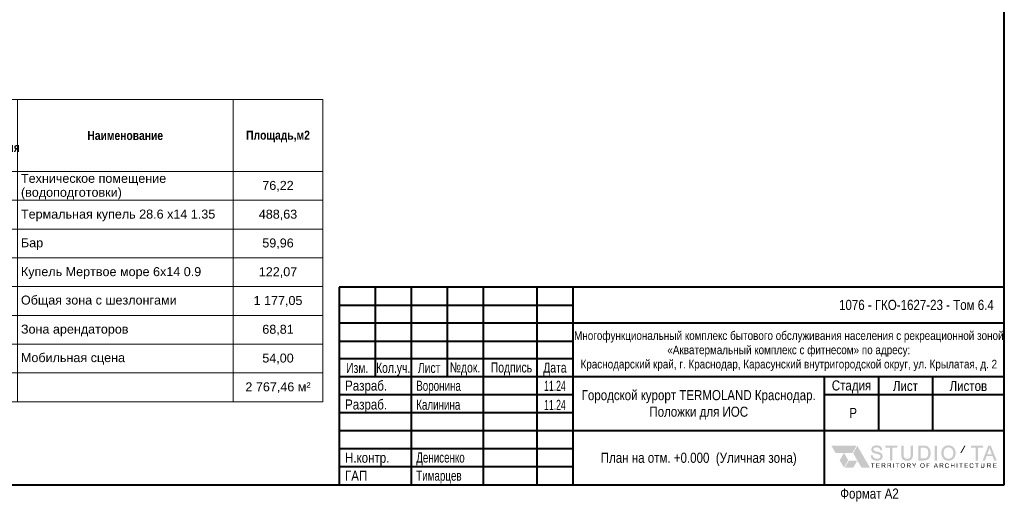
# Model space of a CAD drawing. Header units: millimetres. Extents: x 0 to 1396, y 0 to 589.
# Tile 2 of 23: x 141 to 415, y 0 to 134. Entities that reach past the tile are written whole.
import ezdxf
from ezdxf.xclip import XClip

# ---------------------------------------------------------------- set-up
doc = ezdxf.new("R2010")
doc.units = ezdxf.units.MM
doc.header["$MEASUREMENT"] = 0
doc.header["$XCLIPFRAME"] = 0
doc.styles.add('СГЕНЕРИР_СТИЛЬ_1', font='txt')
doc.styles.add('СГЕНЕРИР_СТИЛЬ_2', font='txt')
doc.styles.add('СГЕНЕРИР_СТИЛЬ_3', font='txt')

# ---------------------------------------------------------------- blocks, each defined once
blk = doc.blocks.new('Чертеж_1_1', base_point=(124.47, 64.34))
at = {"color": 7, "linetype": 'Continuous', "lineweight": 15}
for p, q in [((23.47, 112.13), (123.47, 112.13)), ((23.47, 112.13), (23.47, 92.13)), ((38.47, 112.13), (38.47, 92.13)), ((98.47, 112.13), (98.47, 92.13)), ((123.47, 112.13), (123.47, 92.13)), ((125.47, 112.13), (225.47, 112.13)), ((125.47, 112.13), (125.47, 92.13)), ((140.47, 112.13), (140.47, 92.13)), ((200.47, 112.13), (200.47, 92.13)), ((225.47, 112.13), (225.47, 92.13)), ((23.47, 92.13), (38.47, 92.13)), ((23.47, 92.13), (38.47, 92.13)), ((23.47, 92.13), (23.47, 84.13)), ((38.47, 92.13), (38.47, 84.13)), ((38.47, 92.13), (98.47, 92.13)), ((38.47, 92.13), (98.47, 92.13)), ((38.47, 92.13), (38.47, 84.13)), ((98.47, 92.13), (98.47, 84.13)), ((98.47, 92.13), (123.47, 92.13)), ((98.47, 92.13), (123.47, 92.13)), ((98.47, 92.13), (98.47, 84.13)), ((123.47, 92.13), (123.47, 84.13)), ((125.47, 92.13), (140.47, 92.13)), ((125.47, 92.13), (140.47, 92.13)), ((125.47, 92.13), (125.47, 84.13)), ((140.47, 92.13), (140.47, 84.13)), ((140.47, 92.13), (200.47, 92.13)), ((140.47, 92.13), (200.47, 92.13)), ((140.47, 92.13), (140.47, 84.13)), ((200.47, 92.13), (200.47, 84.13)), ((200.47, 92.13), (225.47, 92.13)), ((200.47, 92.13), (225.47, 92.13)), ((200.47, 92.13), (200.47, 84.13)), ((225.47, 92.13), (225.47, 84.13)), ((23.47, 84.13), (38.47, 84.13)), ((23.47, 84.13), (38.47, 84.13)), ((23.47, 84.13), (23.47, 76.13)), ((38.47, 84.13), (38.47, 76.13)), ((38.47, 84.13), (98.47, 84.13)), ((38.47, 84.13), (98.47, 84.13)), ((38.47, 84.13), (38.47, 76.13)), ((98.47, 84.13), (98.47, 76.13)), ((98.47, 84.13), (123.47, 84.13)), ((98.47, 84.13), (123.47, 84.13)), ((98.47, 84.13), (98.47, 76.13)), ((123.47, 84.13), (123.47, 76.13)), ((125.47, 84.13), (140.47, 84.13)), ((125.47, 84.13), (140.47, 84.13)), ((125.47, 84.13), (125.47, 76.13)), ((140.47, 84.13), (140.47, 76.13)), ((140.47, 84.13), (200.47, 84.13)), ((140.47, 84.13), (200.47, 84.13)), ((140.47, 84.13), (140.47, 76.13)), ((200.47, 84.13), (200.47, 76.13)), ((200.47, 84.13), (225.47, 84.13)), ((200.47, 84.13), (225.47, 84.13)), ((200.47, 84.13), (200.47, 76.13)), ((225.47, 84.13), (225.47, 76.13)), ((23.47, 76.13), (38.47, 76.13)), ((23.47, 76.13), (38.47, 76.13)), ((23.47, 76.13), (23.47, 68.13)), ((38.47, 76.13), (38.47, 68.13)), ((38.47, 76.13), (98.47, 76.13)), ((38.47, 76.13), (98.47, 76.13)), ((38.47, 76.13), (38.47, 68.13)), ((98.47, 76.13), (98.47, 68.13)), ((98.47, 76.13), (123.47, 76.13)), ((98.47, 76.13), (123.47, 76.13)), ((98.47, 76.13), (98.47, 68.13)), ((123.47, 76.13), (123.47, 68.13)), ((125.47, 76.13), (140.47, 76.13)), ((125.47, 76.13), (140.47, 76.13)), ((125.47, 76.13), (125.47, 68.13)), ((140.47, 76.13), (140.47, 68.13)), ((140.47, 76.13), (200.47, 76.13)), ((140.47, 76.13), (200.47, 76.13)), ((140.47, 76.13), (140.47, 68.13)), ((200.47, 76.13), (200.47, 68.13)), ((200.47, 76.13), (225.47, 76.13)), ((200.47, 76.13), (225.47, 76.13)), ((200.47, 76.13), (200.47, 68.13)), ((225.47, 76.13), (225.47, 68.13)), ((23.47, 68.13), (38.47, 68.13)), ((23.47, 68.13), (38.47, 68.13)), ((23.47, 68.13), (23.47, 60.13)), ((38.47, 68.13), (38.47, 60.13)), ((38.47, 68.13), (98.47, 68.13)), ((38.47, 68.13), (98.47, 68.13)), ((38.47, 68.13), (38.47, 60.13)), ((98.47, 68.13), (98.47, 60.13)), ((98.47, 68.13), (123.47, 68.13)), ((98.47, 68.13), (123.47, 68.13)), ((98.47, 68.13), (98.47, 60.13)), ((123.47, 68.13), (123.47, 60.13)), ((125.47, 68.13), (140.47, 68.13)), ((125.47, 68.13), (140.47, 68.13)), ((125.47, 68.13), (125.47, 60.13)), ((140.47, 68.13), (140.47, 60.13)), ((140.47, 68.13), (200.47, 68.13)), ((140.47, 68.13), (200.47, 68.13)), ((140.47, 68.13), (140.47, 60.13)), ((200.47, 68.13), (200.47, 60.13)), ((200.47, 68.13), (225.47, 68.13)), ((200.47, 68.13), (225.47, 68.13)), ((200.47, 68.13), (200.47, 60.13)), ((225.47, 68.13), (225.47, 60.13)), ((23.47, 60.13), (38.47, 60.13)), ((23.47, 60.13), (38.47, 60.13)), ((23.47, 60.13), (23.47, 52.13)), ((38.47, 60.13), (38.47, 52.13)), ((38.47, 60.13), (98.47, 60.13)), ((38.47, 60.13), (98.47, 60.13)), ((38.47, 60.13), (38.47, 52.13)), ((98.47, 60.13), (98.47, 52.13)), ((98.47, 60.13), (123.47, 60.13)), ((98.47, 60.13), (123.47, 60.13)), ((98.47, 60.13), (98.47, 52.13)), ((123.47, 60.13), (123.47, 52.13)), ((125.47, 60.13), (140.47, 60.13)), ((125.47, 60.13), (140.47, 60.13)), ((125.47, 60.13), (125.47, 52.13)), ((140.47, 60.13), (140.47, 52.13)), ((140.47, 60.13), (200.47, 60.13)), ((140.47, 60.13), (200.47, 60.13)), ((140.47, 60.13), (140.47, 52.13)), ((200.47, 60.13), (200.47, 52.13)), ((200.47, 60.13), (225.47, 60.13)), ((200.47, 60.13), (225.47, 60.13)), ((200.47, 60.13), (200.47, 52.13)), ((225.47, 60.13), (225.47, 52.13)), ((23.47, 52.13), (38.47, 52.13)), ((23.47, 52.13), (38.47, 52.13)), ((23.47, 52.13), (23.47, 44.13)), ((38.47, 52.13), (38.47, 44.13)), ((38.47, 52.13), (98.47, 52.13)), ((38.47, 52.13), (98.47, 52.13)), ((38.47, 52.13), (38.47, 44.13)), ((98.47, 52.13), (98.47, 44.13)), ((98.47, 52.13), (123.47, 52.13)), ((98.47, 52.13), (123.47, 52.13)), ((98.47, 52.13), (98.47, 44.13)), ((123.47, 52.13), (123.47, 44.13)), ((125.47, 52.13), (140.47, 52.13)), ((125.47, 52.13), (140.47, 52.13)), ((125.47, 52.13), (125.47, 44.13)), ((140.47, 52.13), (140.47, 44.13)), ((140.47, 52.13), (200.47, 52.13)), ((140.47, 52.13), (200.47, 52.13)), ((140.47, 52.13), (140.47, 44.13)), ((200.47, 52.13), (200.47, 44.13)), ((200.47, 52.13), (225.47, 52.13)), ((200.47, 52.13), (225.47, 52.13)), ((200.47, 52.13), (200.47, 44.13)), ((225.47, 52.13), (225.47, 44.13)), ((23.47, 44.13), (38.47, 44.13)), ((23.47, 44.13), (38.47, 44.13)), ((23.47, 44.13), (23.47, 36.13)), ((38.47, 44.13), (38.47, 36.13)), ((38.47, 44.13), (98.47, 44.13)), ((38.47, 44.13), (98.47, 44.13)), ((38.47, 44.13), (38.47, 36.13)), ((98.47, 44.13), (98.47, 36.13)), ((98.47, 44.13), (123.47, 44.13)), ((98.47, 44.13), (123.47, 44.13)), ((98.47, 44.13), (98.47, 36.13)), ((123.47, 44.13), (123.47, 36.13)), ((125.47, 44.13), (140.47, 44.13)), ((125.47, 44.13), (140.47, 44.13)), ((125.47, 44.13), (125.47, 36.13)), ((140.47, 44.13), (140.47, 36.13)), ((140.47, 44.13), (200.47, 44.13)), ((140.47, 44.13), (200.47, 44.13)), ((140.47, 44.13), (140.47, 36.13)), ((200.47, 44.13), (200.47, 36.13)), ((200.47, 44.13), (225.47, 44.13)), ((200.47, 44.13), (225.47, 44.13)), ((200.47, 44.13), (200.47, 36.13)), ((225.47, 44.13), (225.47, 36.13)), ((23.47, 36.13), (38.47, 36.13)), ((23.47, 36.13), (38.47, 36.13)), ((23.47, 36.13), (23.47, 28.13)), ((38.47, 36.13), (38.47, 28.13)), ((38.47, 36.13), (98.47, 36.13)), ((38.47, 36.13), (98.47, 36.13)), ((38.47, 36.13), (38.47, 28.13)), ((98.47, 36.13), (98.47, 28.13)), ((98.47, 36.13), (123.47, 36.13)), ((98.47, 36.13), (123.47, 36.13)), ((98.47, 36.13), (98.47, 28.13)), ((123.47, 36.13), (123.47, 28.13)), ((125.47, 36.13), (140.47, 36.13)), ((125.47, 36.13), (125.47, 28.13)), ((140.47, 36.13), (140.47, 28.13)), ((140.47, 36.13), (200.47, 36.13)), ((140.47, 36.13), (140.47, 28.13)), ((200.47, 36.13), (200.47, 28.13)), ((200.47, 36.13), (225.47, 36.13)), ((200.47, 36.13), (200.47, 28.13)), ((225.47, 36.13), (225.47, 28.13)), ((23.47, 28.13), (38.47, 28.13)), ((23.47, 28.13), (38.47, 28.13)), ((23.47, 28.13), (23.47, 20.13)), ((38.47, 28.13), (38.47, 20.13)), ((38.47, 28.13), (98.47, 28.13)), ((38.47, 28.13), (98.47, 28.13)), ((38.47, 28.13), (38.47, 20.13)), ((98.47, 28.13), (98.47, 20.13)), ((98.47, 28.13), (123.47, 28.13)), ((98.47, 28.13), (123.47, 28.13)), ((98.47, 28.13), (98.47, 20.13)), ((123.47, 28.13), (123.47, 20.13)), ((125.47, 28.13), (140.47, 28.13)), ((140.47, 28.13), (200.47, 28.13)), ((200.47, 28.13), (225.47, 28.13)), ((23.47, 20.13), (38.47, 20.13)), ((38.47, 20.13), (98.47, 20.13)), ((98.47, 20.13), (123.47, 20.13))]:
    blk.add_line(p, q, dxfattribs=at)
at = {"color": 7, "linetype": 'Continuous', "lineweight": 15, "char_height": 2.5}
for s, insert, width, attachment_point, line_spacing_factor, style in [('\\A1;{\\pqc;\\fArial Narrow|b1|i0|c204|p34;Номер помещения}', (30.97, 102.14), 13, 5, 1.782497, 'СГЕНЕРИР_СТИЛЬ_2'), ('\\A1;{\\pqc;\\fArial Narrow|b1|i0|c204|p34;Номер помещения}', (132.97, 102.14), 13, 5, 1.782497, 'СГЕНЕРИР_СТИЛЬ_2'), ('\\A1;{\\pql;\\fArial|b0|i0|c204|p38;Техническое помещение (водоподготовки)}', (141.47, 87.91), 58, 4, 0.930952, 'СГЕНЕРИР_СТИЛЬ_3')]:
    blk.add_mtext(s, dxfattribs=dict(at, insert=insert, width=width, attachment_point=attachment_point, line_spacing_factor=line_spacing_factor, style=style))
for s, insert, attachment_point, style in [('\\A1;{\\pqc;\\fArial Narrow|b1|i0|c204|p34;Наименование}', (68.47, 102.12), 5, 'СГЕНЕРИР_СТИЛЬ_2'), ('\\A1;{\\pqc;\\fArial Narrow|b1|i0|c204|p34;Площадь,м2}', (110.97, 101.86), 5, 'СГЕНЕРИР_СТИЛЬ_2'), ('\\A1;{\\pqc;\\fArial Narrow|b1|i0|c204|p34;Наименование}', (170.47, 102.12), 5, 'СГЕНЕРИР_СТИЛЬ_2'), ('\\A1;{\\pqc;\\fArial Narrow|b1|i0|c204|p34;Площадь,м2}', (212.97, 101.86), 5, 'СГЕНЕРИР_СТИЛЬ_2'), ('\\A1;{\\pqc;\\fArial|b0|i0|c204|p38;60}', (30.97, 88.25), 5, 'СГЕНЕРИР_СТИЛЬ_3'), ('\\A1;{\\pql;\\fArial|b0|i0|c204|p38;Зона столов}', (39.47, 88.25), 4, 'СГЕНЕРИР_СТИЛЬ_3'), ('\\A1;{\\pqc;\\fArial|b0|i0|c204|p38;246,13}', (110.97, 88.03), 5, 'СГЕНЕРИР_СТИЛЬ_3'), ('\\A1;{\\pqc;\\fArial|b0|i0|c204|p38;69}', (132.97, 88.25), 5, 'СГЕНЕРИР_СТИЛЬ_3'), ('\\A1;{\\pqc;\\fArial|b0|i0|c204|p38;76,22}', (212.97, 88.03), 5, 'СГЕНЕРИР_СТИЛЬ_3'), ('\\A1;{\\pqc;\\fArial|b0|i0|c204|p38;61}', (30.97, 80.25), 5, 'СГЕНЕРИР_СТИЛЬ_3'), ('\\A1;{\\pql;\\fArial|b0|i0|c204|p38;Зона лежаков парных}', (39.47, 79.93), 4, 'СГЕНЕРИР_СТИЛЬ_3'), ('\\A1;{\\pqc;\\fArial|b0|i0|c204|p38;240,08}', (110.97, 80.03), 5, 'СГЕНЕРИР_СТИЛЬ_3'), ('\\A1;{\\pqc;\\fArial|b0|i0|c204|p38;70}', (132.97, 80.25), 5, 'СГЕНЕРИР_СТИЛЬ_3'), ('\\A1;{\\pql;\\fArial|b0|i0|c204|p38;Термальная купель 28.6 х14 1.35}', (141.47, 79.91), 4, 'СГЕНЕРИР_СТИЛЬ_3'), ('\\A1;{\\pqc;\\fArial|b0|i0|c204|p38;488,63}', (212.97, 80.03), 5, 'СГЕНЕРИР_СТИЛЬ_3'), ('\\A1;{\\pqc;\\fArial|b0|i0|c204|p38;62}', (30.97, 72.25), 5, 'СГЕНЕРИР_СТИЛЬ_3'), ('\\A1;{\\pql;\\fArial|b0|i0|c204|p38;Душевая}', (39.47, 71.91), 4, 'СГЕНЕРИР_СТИЛЬ_3'), ('\\A1;{\\pqc;\\fArial|b0|i0|c204|p38;20,97}', (110.97, 72.03), 5, 'СГЕНЕРИР_СТИЛЬ_3'), ('\\A1;{\\pqc;\\fArial|b0|i0|c204|p38;71}', (132.97, 72.27), 5, 'СГЕНЕРИР_СТИЛЬ_3'), ('\\A1;{\\pql;\\fArial|b0|i0|c204|p38;Бар}', (141.47, 71.93), 4, 'СГЕНЕРИР_СТИЛЬ_3'), ('\\A1;{\\pqc;\\fArial|b0|i0|c204|p38;59,96}', (212.97, 72.03), 5, 'СГЕНЕРИР_СТИЛЬ_3'), ('\\A1;{\\pqc;\\fArial|b0|i0|c204|p38;63}', (30.97, 64.25), 5, 'СГЕНЕРИР_СТИЛЬ_3'), ('\\A1;{\\pql;\\fArial|b0|i0|c204|p38;C/у}', (39.47, 63.91), 4, 'СГЕНЕРИР_СТИЛЬ_3'), ('\\A1;{\\pqc;\\fArial|b0|i0|c204|p38;3,03}', (110.97, 64.03), 5, 'СГЕНЕРИР_СТИЛЬ_3'), ('\\A1;{\\pqc;\\fArial|b0|i0|c204|p38;72}', (132.97, 64.27), 5, 'СГЕНЕРИР_СТИЛЬ_3'), ('\\A1;{\\pql;\\fArial|b0|i0|c204|p38;Купель Мертвое море 6х14 0.9}', (141.47, 63.91), 4, 'СГЕНЕРИР_СТИЛЬ_3'), ('\\A1;{\\pqc;\\fArial|b0|i0|c204|p38;122,07}', (212.97, 64.03), 5, 'СГЕНЕРИР_СТИЛЬ_3'), ('\\A1;{\\pqc;\\fArial|b0|i0|c204|p38;64}', (30.97, 56.25), 5, 'СГЕНЕРИР_СТИЛЬ_3'), ('\\A1;{\\pqc;\\fArial|b0|i0|c204|p38;73}', (132.97, 56.25), 5, 'СГЕНЕРИР_СТИЛЬ_3'), ('\\A1;{\\pql;\\fArial|b0|i0|c204|p38;Общая зона с шезлонгами}', (141.47, 56.02), 4, 'СГЕНЕРИР_СТИЛЬ_3'), ('\\A1;{\\pql;\\fArial|b0|i0|c204|p38;Можжевеловая парная}', (39.47, 55.93), 4, 'СГЕНЕРИР_СТИЛЬ_3'), ('\\A1;{\\pqc;\\fArial|b0|i0|c204|p38;40,31}', (110.97, 56.03), 5, 'СГЕНЕРИР_СТИЛЬ_3'), ('\\A1;{\\pqc;\\fArial|b0|i0|c204|p38;1\xa0177,05}', (212.97, 56.03), 5, 'СГЕНЕРИР_СТИЛЬ_3'), ('\\A1;{\\pqc;\\fArial|b0|i0|c204|p38;65}', (30.97, 48.25), 5, 'СГЕНЕРИР_СТИЛЬ_3'), ('\\A1;{\\pqc;\\fArial|b0|i0|c204|p38;40,88}', (110.97, 48.03), 5, 'СГЕНЕРИР_СТИЛЬ_3'), ('\\A1;{\\pqc;\\fArial|b0|i0|c204|p38;74}', (132.97, 48.27), 5, 'СГЕНЕРИР_СТИЛЬ_3'), ('\\A1;{\\pqc;\\fArial|b0|i0|c204|p38;68,81}', (212.97, 48.03), 5, 'СГЕНЕРИР_СТИЛЬ_3'), ('\\A1;{\\pql;\\fArial|b0|i0|c204|p38;Русская "Сталевар"}', (39.47, 47.91), 4, 'СГЕНЕРИР_СТИЛЬ_3'), ('\\A1;{\\pql;\\fArial|b0|i0|c204|p38;Зона арендаторов}', (141.47, 47.93), 4, 'СГЕНЕРИР_СТИЛЬ_3'), ('\\A1;{\\pqc;\\fArial|b0|i0|c204|p38;66}', (30.97, 40.25), 5, 'СГЕНЕРИР_СТИЛЬ_3'), ('\\A1;{\\pql;\\fArial|b0|i0|c204|p38;Душевая}', (39.47, 39.91), 4, 'СГЕНЕРИР_СТИЛЬ_3'), ('\\A1;{\\pqc;\\fArial|b0|i0|c204|p38;39,27}', (110.97, 40.03), 5, 'СГЕНЕРИР_СТИЛЬ_3'), ('\\A1;{\\pqc;\\fArial|b0|i0|c204|p38;75}', (132.97, 40.25), 5, 'СГЕНЕРИР_СТИЛЬ_3'), ('\\A1;{\\pql;\\fArial|b0|i0|c204|p38;Мобильная сцена}', (141.47, 40.02), 4, 'СГЕНЕРИР_СТИЛЬ_3'), ('\\A1;{\\pqc;\\fArial|b0|i0|c204|p38;54,00}', (212.97, 40.03), 5, 'СГЕНЕРИР_СТИЛЬ_3'), ('\\A1;{\\pqc;\\fArial|b0|i0|c204|p38;67}', (30.97, 32.25), 5, 'СГЕНЕРИР_СТИЛЬ_3'), ('\\A1;{\\pql;\\fArial|b0|i0|c204|p38;Минеральная купель}', (39.47, 31.91), 4, 'СГЕНЕРИР_СТИЛЬ_3'), ('\\A1;{\\pqc;\\fArial|b0|i0|c204|p38;44,82}', (110.97, 32.03), 5, 'СГЕНЕРИР_СТИЛЬ_3'), ('\\A1;{\\pqc;\\fArial|b0|i0|c204|p38;2\xa0767,46 м²}', (212.97, 32.03), 5, 'СГЕНЕРИР_СТИЛЬ_3'), ('\\A1;{\\pqc;\\fArial|b0|i0|c204|p38;68}', (30.97, 24.25), 5, 'СГЕНЕРИР_СТИЛЬ_3'), ('\\A1;{\\pql;\\fArial|b0|i0|c204|p38;Минеральная купель}', (39.47, 23.91), 4, 'СГЕНЕРИР_СТИЛЬ_3'), ('\\A1;{\\pqc;\\fArial|b0|i0|c204|p38;45,23}', (110.97, 24.03), 5, 'СГЕНЕРИР_СТИЛЬ_3')]:
    blk.add_mtext(s, dxfattribs=dict(at, insert=insert, attachment_point=attachment_point, style=style))

msp = doc.modelspace()

# ---------------------------------------------------------------- hatches: boundary and pattern name
at = {"linetype": 'Continuous', "lineweight": 0, "true_color": 0x231f20}
for points in [[(368.05, 13.88), (372.75, 13.88), (373.92, 15.92), (366.88, 15.92)], [(370.4, 13.89), (369.22, 11.85), (370.4, 9.8), (371.58, 11.85)], [(372.95, 13.82), (375.29, 9.75), (377.65, 9.75), (374.13, 15.86)], [(380.98, 13.57, 0.077258), (380.76, 13.8, 0.059623), (380.44, 13.99, 0.036105), (380.09, 14.11, 0.014418), (379.54, 14.25, -0.014773), (379.2, 14.34, -0.021601), (378.97, 14.42, -0.033899), (378.83, 14.48, -0.057668), (378.75, 14.53, -0.212638), (378.61, 14.86, -0.120627), (378.66, 15.07, -0.104067), (378.81, 15.25, -0.061899), (378.94, 15.33, -0.046724), (379.09, 15.38, -0.060657), (379.49, 15.42, -0.066992), (379.89, 15.37, -0.105519), (380.17, 15.24, -0.109647), (380.35, 15.01, -0.085537), (380.44, 14.69), (380.44, 14.64), (381.04, 14.69), (381.04, 14.73, 0.136295), (380.83, 15.39, 0.077934), (380.6, 15.65, 0.070636), (380.28, 15.84, 0.055008), (379.91, 15.95, 0.045334), (379.47, 15.98, 0.046215), (379.08, 15.95, 0.052308), (378.71, 15.84, 0.070764), (378.41, 15.67, 0.080072), (378.19, 15.42, 0.146072), (378.01, 14.82, 0.142474), (378.15, 14.3, 0.072182), (378.34, 14.08, 0.059066), (378.6, 13.9, 0.043706), (378.91, 13.78, 0.019273), (379.39, 13.65, -0.007675), (379.85, 13.53, -0.024625), (380.11, 13.45, -0.052577), (380.32, 13.35, -0.083338), (380.45, 13.23, -0.165933), (380.55, 12.92, -0.156774), (380.45, 12.6, -0.081422), (380.31, 12.47, -0.062324), (380.12, 12.37, -0.051377), (379.87, 12.3, -0.041715), (379.59, 12.28, -0.103134), (378.99, 12.39, -0.061102), (378.76, 12.53, -0.079964), (378.6, 12.7, -0.067656), (378.5, 12.91, -0.051181), (378.44, 13.18), (378.44, 13.22), (377.85, 13.17), (377.85, 13.13, 0.139815), (378.08, 12.38, 0.147611), (378.68, 11.88, 0.058477), (379.11, 11.76, 0.043377), (379.62, 11.71, 0.050265), (380.04, 11.76, 0.056917), (380.42, 11.88, 0.067148), (380.73, 12.07, 0.074745), (380.97, 12.34, 0.14483), (381.16, 12.97, 0.149605)], [(381.92, 15.92), (381.92, 15.35), (383.25, 15.35), (383.25, 11.78), (383.88, 11.78), (383.88, 15.35), (385.21, 15.35), (385.21, 15.92)], [(388.98, 15.92), (388.98, 13.54, -0.023917), (388.96, 13.2, -0.034404), (388.92, 12.92, -0.05171), (388.84, 12.7, -0.07789), (388.74, 12.54, -0.071095), (388.6, 12.43, -0.057493), (388.42, 12.35, -0.043565), (388.2, 12.3, -0.032634), (387.94, 12.28, -0.057129), (387.63, 12.32, -0.072737), (387.38, 12.41, -0.173464), (387.06, 12.78, -0.062519), (386.99, 13.09, -0.031028), (386.97, 13.54), (386.97, 15.92), (386.34, 15.92), (386.34, 13.54, 0.037942), (386.38, 12.95, 0.060357), (386.5, 12.5, 0.171578), (387.03, 11.92, 0.072637), (387.45, 11.77, 0.052263), (387.98, 11.71, 0.058866), (388.52, 11.77, 0.080687), (388.95, 11.95, 0.076581), (389.26, 12.21, 0.084109), (389.46, 12.55, 0.05589), (389.57, 12.98, 0.035369), (389.6, 13.54), (389.6, 15.92)], [(395.66, 11.78), (396.28, 11.78), (396.28, 15.92), (395.66, 15.92)], [(403.93, 15.92), (402.76, 13.88), (403.05, 13.88), (404.22, 15.92)], [(405.74, 15.92), (405.74, 15.35), (407.07, 15.35), (407.07, 11.78), (407.7, 11.78), (407.7, 15.35), (409.03, 15.35), (409.03, 15.92)], [(374.13, 11.78), (371.78, 11.78), (370.6, 9.75), (372.96, 9.75)], [(378.32, 9.75), (378.48, 9.75), (378.48, 10.86), (378.9, 10.86), (378.9, 11), (377.9, 11), (377.9, 10.86), (378.32, 10.86)], [(379.41, 9.75), (380.34, 9.75), (380.34, 9.9), (379.57, 9.9), (379.57, 10.32), (380.27, 10.32), (380.27, 10.47), (379.57, 10.47), (379.57, 10.86), (380.31, 10.86), (380.31, 11), (379.41, 11)], [(384.14, 11), (384.14, 9.75), (384.3, 9.75), (384.3, 11)], [(385.22, 9.75), (385.38, 9.75), (385.38, 10.86), (385.8, 10.86), (385.8, 11), (384.8, 11), (384.8, 10.86), (385.22, 10.86)], [(389.84, 9.75), (390, 9.75), (390, 10.28), (390.51, 11), (390.31, 11), (390.07, 10.63, 0.014233), (389.93, 10.41, 0.016501), (389.8, 10.62), (389.56, 11), (389.36, 11), (389.84, 10.28)], [(393.4, 9.75), (393.56, 9.75), (393.56, 10.32), (394.15, 10.32), (394.15, 10.47), (393.56, 10.47), (393.56, 10.86), (394.24, 10.86), (394.24, 11), (393.4, 11)], [(399.43, 10.19, -0.072247), (399.38, 10.05, -0.0939), (399.3, 9.95, -0.174904), (399.06, 9.87, -0.135756), (398.85, 9.93, -0.165976), (398.71, 10.11, -0.093463), (398.66, 10.39, -0.081661), (398.7, 10.63, -0.157684), (398.84, 10.81, -0.156085), (399.08, 10.88, -0.162852), (399.29, 10.82, -0.090032), (399.36, 10.74, -0.064709), (399.41, 10.62), (399.58, 10.66, 0.162834), (399.4, 10.93, 0.087311), (399.25, 11, 0.073628), (399.08, 11.02, 0.125967), (398.78, 10.95, 0.150056), (398.56, 10.73, 0.119323), (398.49, 10.39, 0.100347), (398.55, 10.05, 0.149664), (398.75, 9.81, 0.082903), (398.89, 9.75, 0.06128), (399.08, 9.73, 0.169116), (399.41, 9.83, 0.089756), (399.52, 9.97, 0.073148), (399.6, 10.15)], [(400.14, 9.75), (400.31, 9.75), (400.31, 10.34), (400.96, 10.34), (400.96, 9.75), (401.13, 9.75), (401.13, 11), (400.96, 11), (400.96, 10.49), (400.31, 10.49), (400.31, 11), (400.14, 11)], [(401.77, 11), (401.77, 9.75), (401.93, 9.75), (401.93, 11)], [(402.88, 9.75), (403.05, 9.75), (403.05, 10.86), (403.46, 10.86), (403.46, 11), (402.47, 11), (402.47, 10.86), (402.88, 10.86)], [(403.97, 9.75), (404.91, 9.75), (404.91, 9.9), (404.14, 9.9), (404.14, 10.32), (404.83, 10.32), (404.83, 10.47), (404.14, 10.47), (404.14, 10.86), (404.88, 10.86), (404.88, 11), (403.97, 11)], [(406.28, 10.19, -0.072247), (406.23, 10.05, -0.0939), (406.15, 9.95, -0.174904), (405.91, 9.87, -0.135756), (405.7, 9.93, -0.165976), (405.55, 10.11, -0.093463), (405.5, 10.39, -0.081661), (405.54, 10.63, -0.157684), (405.68, 10.81, -0.156085), (405.92, 10.88, -0.162852), (406.13, 10.82, -0.090032), (406.2, 10.74, -0.064709), (406.26, 10.62), (406.42, 10.66, 0.162834), (406.24, 10.93, 0.087285), (406.1, 11, 0.073653), (405.93, 11.02, 0.125967), (405.62, 10.95, 0.150056), (405.41, 10.73, 0.119004), (405.33, 10.39, 0.100347), (405.4, 10.05, 0.149664), (405.59, 9.81, 0.082903), (405.74, 9.75, 0.06128), (405.92, 9.73, 0.169116), (406.26, 9.83, 0.089756), (406.37, 9.97, 0.073148), (406.44, 10.15)], [(407.3, 9.75), (407.47, 9.75), (407.47, 10.86), (407.88, 10.86), (407.88, 11), (406.89, 11), (406.89, 10.86), (407.3, 10.86)], [(409.3, 11), (409.3, 10.28, -0.059879), (409.28, 10.08, -0.128931), (409.22, 9.96, -0.128048), (409.12, 9.9, -0.077069), (408.96, 9.88, -0.129485), (408.78, 9.92, -0.17163), (408.68, 10.04, -0.062469), (408.65, 10.14, -0.031322), (408.65, 10.28), (408.65, 11), (408.48, 11), (408.48, 10.28, 0.037896), (408.49, 10.1, 0.061219), (408.53, 9.96, 0.172102), (408.69, 9.79, 0.072757), (408.82, 9.74, 0.05189), (408.98, 9.73, 0.058363), (409.14, 9.74, 0.081909), (409.27, 9.8, 0.1634), (409.42, 9.98, 0.056571), (409.46, 10.11, 0.035367), (409.47, 10.28), (409.47, 11)], [(411.94, 9.75), (412.88, 9.75), (412.88, 9.9), (412.11, 9.9), (412.11, 10.32), (412.8, 10.32), (412.8, 10.47), (412.11, 10.47), (412.11, 10.86), (412.85, 10.86), (412.85, 11), (411.94, 11)]]:
    msp.add_hatch(color=250, dxfattribs=at).paths.add_polyline_path(points)
h = msp.add_hatch(color=250, dxfattribs=at)
h.paths.add_polyline_path([(392.5, 15.92), (391.06, 15.92), (391.06, 11.78), (392.56, 11.78, 0.026399), (392.92, 11.8, 0.033428), (393.22, 11.85, 0.03985), (393.49, 11.94, 0.048439), (393.72, 12.06, 0.048872), (393.92, 12.22, 0.040512), (394.1, 12.44, 0.046806), (394.26, 12.71, 0.036338), (394.38, 13.04, 0.04035), (394.47, 13.43, 0.032799), (394.49, 13.87, 0.041094), (394.45, 14.39, 0.049635), (394.33, 14.85, 0.127875), (393.84, 15.56, 0.119864), (393.23, 15.86, 0.037083), (392.92, 15.9, 0.020021)])
h.paths.add_polyline_path([(391.69, 12.35), (391.69, 15.35), (392.49, 15.35, -0.029385), (392.89, 15.33, -0.06328), (393.17, 15.27, -0.091843), (393.43, 15.11, -0.072142), (393.65, 14.83, -0.084517), (393.8, 14.43, -0.052177), (393.85, 13.88, -0.033844), (393.82, 13.46, -0.045586), (393.75, 13.11, -0.05101), (393.62, 12.83, -0.065414), (393.46, 12.62, -0.065749), (393.31, 12.5, -0.051338), (393.12, 12.42, -0.050281), (392.85, 12.36, -0.029327), (392.5, 12.35)], flags=0)
h = msp.add_hatch(color=250, dxfattribs=at)
h.paths.add_polyline_path([(397.52, 14.28, 0.037848), (397.49, 13.8, 0.113785), (397.72, 12.77, 0.143367), (398.42, 12, 0.07135), (398.92, 11.79, 0.066116), (399.47, 11.71, 0.125927), (400.47, 11.97, 0.150578), (401.19, 12.72, 0.063001), (401.38, 13.25, 0.055686), (401.45, 13.84, 0.053756), (401.39, 14.43, 0.060939), (401.21, 14.95, 0.145245), (400.5, 15.71, 0.069022), (400.01, 15.92, 0.064809), (399.47, 15.98, 0.045592), (399.05, 15.95, 0.051258), (398.68, 15.84, 0.106346), (398.04, 15.4, 0.107386), (397.63, 14.71, 0.045202)])
h.paths.add_polyline_path([(398.13, 13.79, -0.032453), (398.16, 14.2, -0.043219), (398.23, 14.55, -0.056895), (398.35, 14.83, -0.070271), (398.53, 15.05, -0.192571), (399.47, 15.43, -0.140702), (400.17, 15.24, -0.146358), (400.64, 14.69, -0.058887), (400.76, 14.3, -0.047702), (400.81, 13.84, -0.035003), (400.78, 13.49, -0.042947), (400.71, 13.17, -0.108508), (400.43, 12.67, -0.106076), (400, 12.36, -0.100951), (399.47, 12.26, -0.207576), (398.51, 12.67, -0.10666), (398.23, 13.15, -0.044639), (398.16, 13.45, -0.037342)], flags=0)
h = msp.add_hatch(color=250, dxfattribs=at)
h.paths.add_polyline_path([(410.56, 15.92), (408.97, 11.78), (409.64, 11.78), (410.08, 13.01), (411.72, 13.01), (412.19, 11.78), (412.89, 11.78), (411.21, 15.92)])
h.paths.add_polyline_path([(410.27, 13.53), (410.69, 14.66, 0.027967), (410.88, 15.28, 0.011265), (411.12, 14.59), (411.52, 13.53)], flags=0)
h = msp.add_hatch(color=250, dxfattribs=at)
h.paths.add_polyline_path([(381.47, 11), (380.91, 11), (380.91, 9.75), (381.08, 9.75), (381.08, 10.31), (381.27, 10.31, -0.05098), (381.36, 10.3, -0.082644), (381.44, 10.27, -0.083235), (381.52, 10.18, -0.023026), (381.64, 10.01), (381.81, 9.75), (382.02, 9.75), (381.8, 10.09, 0.062925), (381.66, 10.26, 0.072245), (381.56, 10.32, 0.068822), (381.72, 10.36, 0.100943), (381.83, 10.44, 0.191789), (381.91, 10.66, 0.137555), (381.86, 10.85, 0.164963), (381.72, 10.97, 0.059827), (381.61, 11, 0.033075)])
h.paths.add_polyline_path([(381.43, 10.45), (381.08, 10.45), (381.08, 10.86), (381.47, 10.86, -0.068666), (381.59, 10.85, -0.113021), (381.68, 10.81, -0.214287), (381.74, 10.66, -0.144334), (381.71, 10.55, -0.163891), (381.61, 10.47, -0.087927)], flags=0)
h = msp.add_hatch(color=250, dxfattribs=at)
h.paths.add_polyline_path([(383.07, 11), (382.51, 11), (382.51, 9.75), (382.68, 9.75), (382.68, 10.31), (382.87, 10.31, -0.05098), (382.96, 10.3, -0.082644), (383.04, 10.27, -0.083235), (383.12, 10.18, -0.023026), (383.24, 10.01), (383.41, 9.75), (383.62, 9.75), (383.4, 10.09, 0.062925), (383.26, 10.26, 0.072245), (383.16, 10.32, 0.068822), (383.32, 10.36, 0.100943), (383.43, 10.44, 0.191789), (383.52, 10.66, 0.137555), (383.46, 10.85, 0.164963), (383.32, 10.97, 0.059827), (383.22, 11, 0.033075)])
h.paths.add_polyline_path([(383.03, 10.45), (382.68, 10.45), (382.68, 10.86), (383.08, 10.86, -0.068666), (383.2, 10.85, -0.113021), (383.28, 10.81, -0.214287), (383.34, 10.66, -0.144334), (383.31, 10.55, -0.163891), (383.21, 10.47, -0.087927)], flags=0)
h = msp.add_hatch(color=250, dxfattribs=at)
h.paths.add_polyline_path([(386.21, 10.64, 0.082811), (386.17, 10.36, 0.113394), (386.24, 10.05, 0.142889), (386.45, 9.81, 0.138415), (386.77, 9.73, 0.125928), (387.07, 9.8, 0.149998), (387.29, 10.03, 0.118615), (387.37, 10.37, 0.115002), (387.29, 10.71, 0.144861), (387.08, 10.94, 0.135122), (386.77, 11.03, 0.205764), (386.33, 10.85, 0.107732)])
h.paths.add_polyline_path([(386.34, 10.36, -0.076335), (386.37, 10.6, -0.12669), (386.47, 10.76, -0.192843), (386.77, 10.88, -0.141633), (386.99, 10.82, -0.146299), (387.14, 10.64, -0.106558), (387.2, 10.38, -0.078377), (387.17, 10.16, -0.108208), (387.07, 10, -0.210147), (386.77, 9.87, -0.207787), (386.46, 10, -0.106023), (386.37, 10.15, -0.0824)], flags=0)
h = msp.add_hatch(color=250, dxfattribs=at)
h.paths.add_polyline_path([(388.47, 11), (387.92, 11), (387.92, 9.75), (388.08, 9.75), (388.08, 10.31), (388.28, 10.31, -0.050573), (388.37, 10.3, -0.081931), (388.45, 10.27, -0.083235), (388.53, 10.18, -0.023026), (388.65, 10.01), (388.82, 9.75), (389.02, 9.75), (388.81, 10.09, 0.062936), (388.67, 10.26, 0.071392), (388.57, 10.32, 0.068822), (388.73, 10.36, 0.100943), (388.84, 10.44, 0.191789), (388.92, 10.66, 0.137555), (388.87, 10.85, 0.164733), (388.73, 10.97, 0.059587), (388.62, 11, 0.03309)])
h.paths.add_polyline_path([(388.44, 10.45), (388.08, 10.45), (388.08, 10.86), (388.48, 10.86, -0.068666), (388.6, 10.85, -0.113473), (388.69, 10.81, -0.214753), (388.75, 10.66, -0.144334), (388.72, 10.55, -0.16359), (388.62, 10.47, -0.087927)], flags=0)
h = msp.add_hatch(color=250, dxfattribs=at)
h.paths.add_polyline_path([(391.68, 10.64, 0.082811), (391.64, 10.36, 0.113394), (391.71, 10.05, 0.142889), (391.92, 9.81, 0.138415), (392.24, 9.73, 0.125928), (392.54, 9.8, 0.149998), (392.76, 10.03, 0.118615), (392.84, 10.37, 0.115002), (392.77, 10.71, 0.144861), (392.55, 10.94, 0.135122), (392.24, 11.03, 0.205764), (391.81, 10.85, 0.107732)])
h.paths.add_polyline_path([(391.81, 10.36, -0.076335), (391.84, 10.6, -0.12669), (391.94, 10.76, -0.192843), (392.24, 10.88, -0.141633), (392.47, 10.82, -0.146299), (392.62, 10.64, -0.106558), (392.67, 10.38, -0.078377), (392.64, 10.16, -0.108208), (392.55, 10, -0.210147), (392.24, 9.87, -0.207787), (391.93, 10, -0.106023), (391.84, 10.15, -0.0824)], flags=0)
h = msp.add_hatch(color=250, dxfattribs=at)
h.paths.add_polyline_path([(395.86, 11), (395.38, 9.75), (395.56, 9.75), (395.7, 10.13), (396.22, 10.13), (396.37, 9.75), (396.56, 9.75), (396.04, 11)])
h.paths.add_polyline_path([(396.17, 10.26), (395.74, 10.26), (395.88, 10.63, 0.039017), (395.95, 10.87, 0.020191), (396.04, 10.61)], flags=0)
h = msp.add_hatch(color=250, dxfattribs=at)
h.paths.add_polyline_path([(397.58, 11), (397.03, 11), (397.03, 9.75), (397.19, 9.75), (397.19, 10.31), (397.39, 10.31, -0.050573), (397.48, 10.3, -0.081931), (397.55, 10.27, -0.083235), (397.64, 10.18, -0.023026), (397.76, 10.01), (397.92, 9.75), (398.13, 9.75), (397.91, 10.09, 0.062936), (397.78, 10.26, 0.071392), (397.68, 10.32, 0.068822), (397.83, 10.36, 0.100943), (397.94, 10.44, 0.191789), (398.03, 10.66, 0.137555), (397.98, 10.85, 0.164733), (397.84, 10.97, 0.059587), (397.73, 11, 0.03309)])
h.paths.add_polyline_path([(397.55, 10.45), (397.19, 10.45), (397.19, 10.86), (397.59, 10.86, -0.068666), (397.71, 10.85, -0.113473), (397.79, 10.81, -0.214753), (397.86, 10.66, -0.144334), (397.83, 10.55, -0.16359), (397.73, 10.47, -0.087927)], flags=0)
h = msp.add_hatch(color=250, dxfattribs=at)
h.paths.add_polyline_path([(410.79, 11), (410.23, 11), (410.23, 9.75), (410.4, 9.75), (410.4, 10.31), (410.59, 10.31, -0.050573), (410.68, 10.3, -0.081931), (410.76, 10.27, -0.083839), (410.84, 10.18, -0.023626), (410.96, 10.01), (411.13, 9.75), (411.34, 9.75), (411.12, 10.09, 0.062936), (410.98, 10.26, 0.071392), (410.88, 10.32, 0.068822), (411.04, 10.36, 0.100943), (411.15, 10.44, 0.191789), (411.24, 10.66, 0.137555), (411.18, 10.85, 0.164733), (411.04, 10.97, 0.059587), (410.94, 11, 0.03309)])
h.paths.add_polyline_path([(410.76, 10.45), (410.4, 10.45), (410.4, 10.86), (410.8, 10.86, -0.068666), (410.92, 10.85, -0.113473), (411, 10.81, -0.214753), (411.07, 10.66, -0.144334), (411.03, 10.55, -0.16359), (410.93, 10.47, -0.087927)], flags=0)

# ---------------------------------------------------------------- linework, layer by layer
at = {"color": 7, "linetype": 'Continuous', "lineweight": 40}
for p, q in [((415, 5), (415, 589)), ((415, 60), (230, 60)), ((230, 60), (230, 5)), ((240, 60), (240, 35)), ((250, 60), (250, 5)), ((260, 60), (260, 35)), ((270, 60), (270, 5)), ((285, 60), (285, 5)), ((295, 60), (295, 5)), ((230, 55), (295, 55)), ((415, 50), (230, 50)), ((230, 45), (295, 45)), ((295, 40), (230, 40)), ((415, 35), (230, 35)), ((365, 5), (365, 35)), ((380, 35), (380, 20)), ((395, 35), (395, 20)), ((295, 30), (230, 30)), ((415, 30), (365, 30)), ((295, 25), (230, 25)), ((295, 20), (230, 20)), ((415, 20), (295, 20)), ((295, 15), (230, 15)), ((295, 10), (230, 10)), ((0, 5), (415, 5))]:
    msp.add_line(p, q, dxfattribs=at)

# ---------------------------------------------------------------- block references
at = {"color": 161, "linetype": 'Continuous', "lineweight": 40, "true_color": 0x83aefe}
ref = msp.add_blockref('Чертеж_1_1', (124.47, 64.34), dxfattribs=at)
XClip(ref).set_block_clipping_path([(23.4633615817, 16.5421618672), (225.4833615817, 112.1373770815)])

# ---------------------------------------------------------------- texts
at = {"color": 7, "linetype": 'Continuous', "lineweight": 15, "insert": (412.08, 55.02), "char_height": 2.8, "attachment_point": 6, "style": 'СГЕНЕРИР_СТИЛЬ_1'}
msp.add_mtext('\\A1;{\\pqr;\\fArial Narrow|b0|i0|c204|p34;1076\\fArial Narrow|b0|i0|c204|p34; - \\fArial Narrow|b0|i0|c204|p34;ГКО-1627-23\\fArial Narrow|b0|i0|c204|p34; - \\fArial Narrow|b0|i0|c204|p34;Том 6.4}', dxfattribs=at)
at = {"color": 7, "linetype": 'Continuous', "lineweight": 15, "insert": (355.06, 42.18), "char_height": 2.4, "width": 120, "attachment_point": 5, "line_spacing_factor": 0.991289, "style": 'СГЕНЕРИР_СТИЛЬ_1'}
msp.add_mtext('\\A1;{\\pqc;\\fArial Narrow|b0|i0|c204|p34;Многофункциональный комплекс бытового обслуживания населения с рекреационной зоной «Акватермальный комплекс с фитнесом» по адресу\\fArial Narrow|b0|i0|c204|p34;:\\P\\pqc;\\fArial Narrow|b0|i0|c204|p34;Краснодарский край, г. Краснодар, Карасунский внутригородской округ, ул. Крылатая, д. 2}', dxfattribs=at)
at = {"color": 7, "linetype": 'Continuous', "lineweight": 40, "char_height": 2.8, "style": 'СГЕНЕРИР_СТИЛЬ_1'}
for s, insert, attachment_point in [('\\A1;{\\W0.900000x;\\pqc;\\fArial Narrow|b0|i0|c204|p34;Изм.}', (235, 37.51), 5), ('\\A1;{\\W0.900000x;\\pqc;\\fArial Narrow|b0|i0|c204|p34;Кол.уч.}', (245, 37.13), 5), ('\\A1;{\\W0.900000x;\\pqc;\\fArial Narrow|b0|i0|c204|p34;Лист}', (255, 37.51), 5), ('\\A1;{\\W0.900000x;\\pqc;\\fArial Narrow|b0|i0|c204|p34;№док.}', (265, 37.25), 5), ('\\A1;{\\W0.900000x;\\pqc;\\fArial Narrow|b0|i0|c204|p34; Подп\\fArial Narrow|b0|i0|c204|p34;ись}', (277.5, 37.25), 5), ('\\A1;{\\W0.900000x;\\pqc;\\fArial Narrow|b0|i0|c204|p34;Дата}', (290, 37.21), 5), ('\\A1;{\\pql;\\fArial Narrow|b0|i0|c204|p34;Разраб.}', (231.63, 32.18), 4), ('\\A1;{\\W0.850000x;\\pql;\\fArial Narrow|b0|i0|c204|p34;Воронина}', (251.42, 32.14), 4), ('\\A1;{\\W0.750000x;\\pqc;\\fArial Narrow|b0|i0|c204|p34;11\\fArial Narrow|b0|i0|c204|p34;.\\fArial Narrow|b0|i0|c204|p34;24}', (290, 32.54), 5), ('\\A1;{\\pqc;\\fArial Narrow|b0|i0|c204|p34;Стадия}', (372.5, 32.25), 5), ('\\A1;{\\pqc;\\fArial Narrow|b0|i0|c204|p34;Лист}', (387.5, 32.49), 5), ('\\A1;{\\pqc;\\fArial Narrow|b0|i0|c204|p34;Листов}', (405, 32.49), 5), ('\\A1;{\\pql;\\fArial Narrow|b0|i0|c204|p34;Разраб.}', (231.63, 26.94), 4), ('\\A1;{\\W0.850000x;\\pql;\\fArial Narrow|b0|i0|c204|p34;Калинина}', (251.42, 27.28), 4), ('\\A1;{\\W0.750000x;\\pqc;\\fArial Narrow|b0|i0|c204|p34;11\\fArial Narrow|b0|i0|c204|p34;.\\fArial Narrow|b0|i0|c204|p34;24}', (290, 27.24), 5), ('\\A1;{\\pqc;\\fArial Narrow|b0|i0|c204|p34; Р}', (372.5, 25.02), 5), ('\\A1;{\\pqc;\\fArial Narrow|b0|i0|c204|p34; }', (387.5, 25), 5), ('\\A1;{\\pql;\\fArial Narrow|b0|i0|c204|p34; }', (251.42, 22.52), 4), ('\\A1;{\\W0.850000x;\\pql;\\fArial Narrow|b0|i0|c204|p34; }', (251.42, 17.52), 4), ('\\A1;{\\pqc;\\fArial Narrow|b0|i0|c204|p34;План на отм. +0.000  (Уличная зона)}', (330, 12.12), 5), ('\\A1;{\\pql;\\fArial Narrow|b0|i0|c204|p34;Н.контр\\fArial Narrow|b0|i0|c204|p34;.}', (231.63, 12.14), 4), ('\\A1;{\\pql;\\fArial Narrow|b0|i0|c204|p34; }', (251.42, 12.52), 4), ('\\A1;{\\W0.850000x;\\pql;\\fArial Narrow|b0|i0|c204|p34;Денисенко}', (251.42, 12.21), 4), ('\\A1;{\\pql;\\fArial Narrow|b0|i0|c204|p34;ГАП}', (231.63, 7.54), 4), ('\\A1;{\\W0.850000x;\\pql;\\fArial Narrow|b0|i0|c204|p34;Тимарцев}', (251.42, 7.14), 4), ('\\A1;{\\pqc;\\fArial Narrow|b0|i0|c204|p34;Формат А\\fArial Narrow|b0|i0|c204|p34;2}', (377.5, 2.16), 5)]:
    msp.add_mtext(s, dxfattribs=dict(at, insert=insert, attachment_point=attachment_point))
at = {"color": 7, "linetype": 'Continuous', "lineweight": 40, "insert": (330, 27.25), "char_height": 2.8, "attachment_point": 5, "line_spacing_factor": 0.986318, "style": 'СГЕНЕРИР_СТИЛЬ_1'}
msp.add_mtext('\\A1;{\\pqc;\\fArial Narrow|b0|i0|c204|p34;Городской курорт TERMOLAND Краснодар\\fArial Narrow|b0|i0|c204|p34;.\\P\\pqc;\\fArial Narrow|b0|i0|c204|p34;Положки для ИОС}', dxfattribs=at)

doc.saveas('drawing.dxf')
